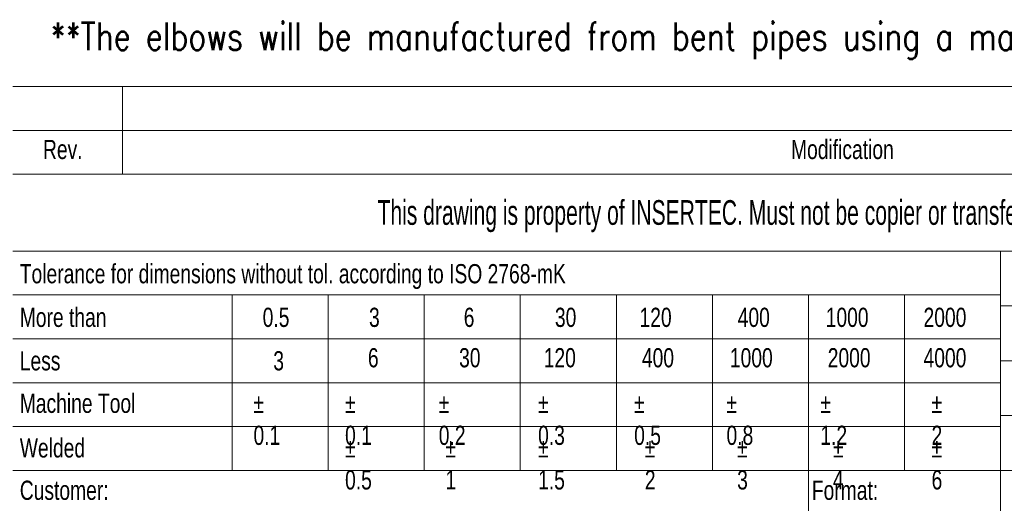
# Model space of a CAD drawing. Header units: millimetres. Extents: x 0 to 1005, y 0 to 424.
# Tile 11 of 14: x 403 to 496, y 49 to 94. Entities that reach past the tile are written whole.
import ezdxf

# ---------------------------------------------------------------- set-up
doc = ezdxf.new("R2010")
doc.units = ezdxf.units.MM
doc.header["$LTSCALE"] = 0.25
doc.layers.add('SLD-0', color=179, linetype='Continuous')
doc.styles.add('AdskIsoMetric', font='romans.shx', dxfattribs={"width": 0.8, "height": 2.5})
doc.styles.add('SLDTEXTSTYLE2', font='TXT', dxfattribs={"width": 0.638186})
doc.styles.add('SLDTEXTSTYLE3', font='TXT', dxfattribs={"width": 0.75})

msp = doc.modelspace()

# ---------------------------------------------------------------- linework, layer by layer
at = {"color": 7, "linetype": 'Continuous', "lineweight": 18}
for p, q in [((402.554, 87.962), (588.826, 87.962)), ((412.902, 87.962), (412.902, 79.683)), ((402.554, 83.822), (588.826, 83.822)), ((402.554, 79.683), (588.826, 79.683)), ((402.554, 72.439), (588.826, 72.439)), ((495.69, 72.439), (495.69, 5.174)), ((402.554, 68.3), (495.69, 68.3)), ((423.251, 68.3), (423.251, 51.742)), ((432.306, 51.742), (432.306, 68.3)), ((441.361, 51.742), (441.361, 68.3)), ((450.416, 51.742), (450.416, 68.3)), ((459.47, 51.742), (459.47, 68.3)), ((468.525, 51.742), (468.525, 68.3)), ((477.58, 51.742), (477.58, 68.3)), ((486.635, 51.742), (486.635, 68.3)), ((557.78, 67.265), (495.69, 67.265)), ((402.554, 64.16), (495.69, 64.16)), ((557.78, 62.091), (495.69, 62.091)), ((402.554, 60.021), (495.69, 60.021)), ((557.78, 56.916), (495.69, 56.916)), ((402.554, 55.882), (495.69, 55.882)), ((402.554, 51.742), (423.251, 51.742)), ((423.251, 51.742), (432.306, 51.742)), ((432.306, 51.742), (441.361, 51.742)), ((441.361, 51.742), (450.416, 51.742)), ((450.416, 51.742), (459.47, 51.742)), ((459.47, 51.742), (468.525, 51.742)), ((468.525, 51.742), (477.58, 51.742)), ((477.58, 51.742), (486.635, 51.742)), ((477.58, 51.742), (477.58, 31.045)), ((486.635, 51.742), (495.69, 51.742)), ((495.69, 51.742), (511.213, 51.742))]:
    msp.add_line(p, q, dxfattribs=at)

# ---------------------------------------------------------------- texts
at = {"insert": (406.104, 93.992), "char_height": 2.59725, "attachment_point": 1, "style": 'AdskIsoMetric'}
msp.add_mtext_dynamic_manual_height_columns('**The elbows will be manufactured from bent pipes using a manual bending machine', width=4135.89111, gutter_width=12.986, heights=[0], dxfattribs=at)
at = {"color": 7, "linetype": 'Continuous', "lineweight": 0, "style": 'SLDTEXTSTYLE3'}
for s, insert, char_height, attachment_point in [('Rev.', (407.272, 82.929), 1.811, 2), ('Modification', (480.787, 82.929), 1.81098, 2), ('Tolerance for dimensions without tol. according to ISO 2768-mK', (403.216, 71.209), 1.81098, 1), ('More than', (403.216, 67.094), 1.811, 1), ('0.5', (426.119, 67.094), 1.811, 1), ('3', (436.147, 67.094), 1.811, 1), ('6', (445.078, 67.094), 1.811, 1), ('30', (453.677, 67.094), 1.811, 1), ('120', (461.655, 67.094), 1.811, 1), ('400', (470.913, 67.094), 1.811, 1), ('1000', (479.211, 67.094), 1.811, 1), ('2000', (488.437, 67.094), 1.811, 1), ('6', (436.044, 63.285), 1.811, 1), ('30', (444.642, 63.285), 1.811, 1), ('120', (452.62, 63.285), 1.811, 1), ('400', (461.879, 63.285), 1.811, 1), ('1000', (470.176, 63.285), 1.811, 1), ('2000', (479.402, 63.285), 1.811, 1), ('4000', (488.437, 63.285), 1.811, 1), ('Less', (403.216, 62.996), 1.811, 1), ('3', (427.122, 62.996), 1.811, 1), ('Machine Tool', (403.216, 58.985), 1.81098, 1), ('%%p^J0.1', (425.256, 58.985), 1.811, 1), ('%%p^J0.1', (433.889, 58.985), 1.811, 1), ('%%p^J0.2', (442.724, 58.985), 1.811, 1), ('%%p^J0.3', (452.092, 58.985), 1.811, 1), ('%%p^J0.5', (461.152, 58.985), 1.811, 1), ('%%p^J0.8', (469.858, 58.985), 1.811, 1), ('%%p^J1.2', (478.708, 58.985), 1.811, 1), ('%%p^J2', (489.193, 58.985), 1.811, 1), ('Welded', (403.216, 54.78), 1.811, 1), ('%%p^J0.5', (433.889, 54.78), 1.811, 1), ('%%p^J1', (443.354, 54.78), 1.811, 1), ('%%p^J1.5', (452.092, 54.78), 1.811, 1), ('%%p^J2', (462.156, 54.78), 1.811, 1), ('%%p^J3', (470.861, 54.78), 1.811, 1), ('%%p^J4', (479.89, 54.78), 1.811, 1), ('%%p^J6', (489.193, 54.78), 1.811, 1), ('Customer:', (403.216, 50.784), 1.811, 1), ('Format:', (477.903, 50.784), 1.811, 1)]:
    msp.add_mtext(s, dxfattribs=dict(at, insert=insert, char_height=char_height, attachment_point=attachment_point))
at = {"layer": 'SLD-0', "color": 7, "insert": (493.275, 77.241), "char_height": 2.328397, "attachment_point": 2, "style": 'SLDTEXTSTYLE2'}
msp.add_mtext('This drawing is property of INSERTEC. Must not be copier or transferred to third parties in any way without written authorization.', dxfattribs=at)

doc.saveas('drawing.dxf')
